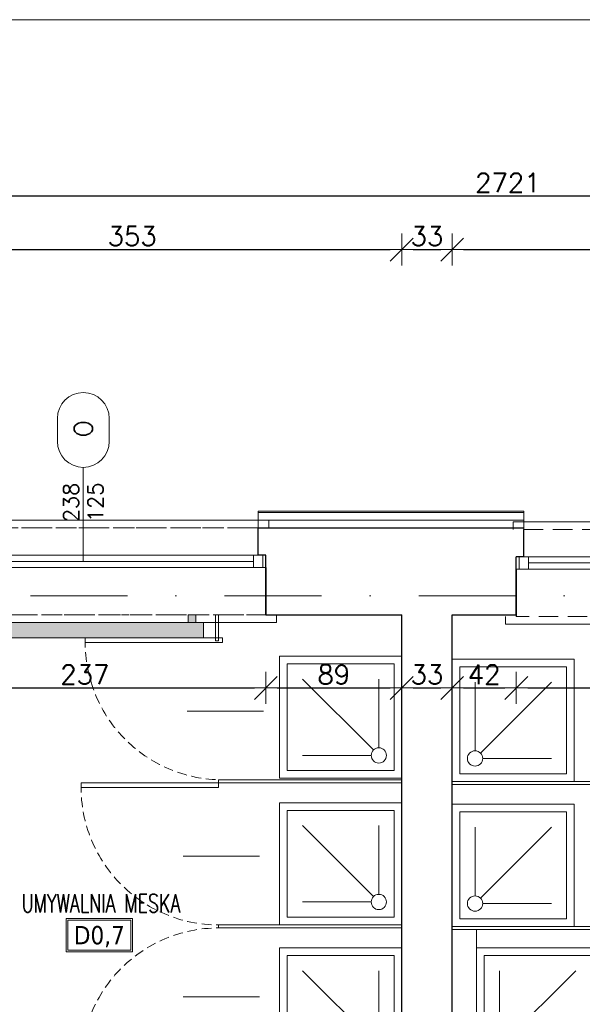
# Model space of a CAD drawing. Header units: millimetres. Extents: x 23192 to 177760, y -399809 to -79279.
# Tile 250 of 256: x 59089 to 59458, y -197768 to -197123. Entities that reach past the tile are written whole.
import ezdxf
from ezdxf.enums import TextEntityAlignment as Align

# ---------------------------------------------------------------- set-up
doc = ezdxf.new("R2010")
doc.units = ezdxf.units.MM
for name, pattern in [('CARKOVANA', [7.5, 5, -2.5]), ('DASHDOT', [25.4, 12.7, -6.35, 0, -6.35]), ('HIDDEN', [9.525, 6.35, -3.175])]:
    doc.linetypes.add(name, pattern=pattern)
doc.layers.get('0').update_dxf_attribs({"lineweight": 0})
for name, color, linetype, lineweight in [('!! 0_ Istn-okna', 6, 'Continuous', 13), ('!! 0_ Istn-sciany', 3, 'Continuous', 30), ('!! 0_ Istn-widok', 1, 'Continuous', 15), ('!! 0_Istn-cienka', 4, 'Continuous', 9), ('!! 0_Opis_okna', 8, 'Continuous', 15), ('!! 0_Opis_pom', 9, 'Continuous', 13), ('!! 0_Osie', 1, 'DASHDOT', 13), ('!! 1_ tynk zewn  - nowy', 21, 'Continuous', 20), ('!! 2 ZABUDOWA GK-MDF', 54, 'Continuous', 13), ('!! 2_ remont Ocieplenie', 4, 'ZIGZAG', 5), ('!! 2_Drzwi - nowe remont', 33, 'Continuous', 9), ('!! 2_LEGENDA', 253, 'Continuous', 13), ('!! 2_wypos-sanitarne', 240, 'Continuous', 9), ('!! wymiary osi', 250, 'Continuous', 9), ('0-osie-liniA', 14, 'DASHDOT', 5)]:
    doc.layers.add(name, color=color, linetype=linetype, lineweight=lineweight)
doc.layers.add('!! 0_Istn-grzejniki', color=7, linetype='Continuous', lineweight=0, plot=False)
doc.layers.add('!! 0_ramki', color=66, linetype='Continuous', lineweight=9, plot=False)
doc.layers.add('!! 1_Wyburzenia', color=252, linetype='CARKOVANA', lineweight=13, true_color=0x696969)
doc.styles.add('ARCHETYP', font='romans.shx', dxfattribs={"height": 15})
doc.styles.add('ARIAL', font='tahoma.ttf')
doc.styles.add('TXT', font='simplex.shx')
doc.linetypes.add('ZIGZAG', pattern='A,0.00254,-5.08,[131,ltypeshp.shx,S=5.08,R=0,X=-5.08,Y=0],-10.16,[131,ltypeshp.shx,S=5.08,R=180,X=5.08,Y=0],-5.08', length=20.32254)
doc.dimstyles.new('DIM50', dxfattribs={"dimscale": 5, "dimtxt": 2.5, "dimasz": 1.5, "dimexe": 0, "dimexo": 0, "dimgap": 0.5, "dimtad": 1, "dimdec": 4, "dimrnd": 0.5, "dimdsep": 46, "dimtxsty": 'TXT', "dimblk1": 'TICK1', "dimblk2": 'TICK1', "dimsah": 1, "dimcen": 0, "dimse1": 1, "dimse2": 1, "dimclrd": 1, "dimclre": 7, "dimclrt": 9, "dimadec": 0, "dimazin": 0, "dimtfac": 1, "dimtdec": 4, "dimtmove": 2, "dimatfit": 3, "dimldrblk": 'TICK1', "dimfxl": 1, "dimtolj": 1, "dimarcsym": 0})

# ---------------------------------------------------------------- blocks, each defined once
blk = doc.blocks.new('okno 2')
at = {"layer": '!! 0_ Istn-okna'}
for points in [[(48598.98, -198670.56), (48361.98, -198670.56)], [(48598.98, -198678.56), (48361.98, -198678.56)], [(48590.98, -198674.56), (48369.98, -198674.56)]]:
    blk.add_lwpolyline(points, dxfattribs=at)
for points in [[(48369.98, -198670.56), (48363.98, -198670.56), (48363.98, -198678.56), (48369.98, -198678.56)], [(48596.98, -198670.56), (48590.98, -198670.56), (48590.98, -198678.56), (48596.98, -198678.56)]]:
    blk.add_lwpolyline(points, close=True, dxfattribs=at)
at = {"layer": '!! 0_ Istn-sciany'}
for points in [[(48366.98, -198670.56), (48366.98, -198652.56)], [(48593.98, -198670.56), (48593.98, -198652.56)], [(48366.98, -198670.56), (48361.98, -198670.56)], [(48361.98, -198678.56), (48361.98, -198670.56)], [(48598.98, -198670.56), (48593.98, -198670.56)], [(48598.98, -198678.56), (48598.98, -198670.56)], [(48361.98, -198678.56), (48361.98, -198709.56)], [(48598.98, -198678.56), (48598.98, -198709.56)]]:
    blk.add_lwpolyline(points, dxfattribs=at)
at = {"layer": '!! 0_ Istn-widok'}
for points in [[(48359.98, -198647.56), (48600.98, -198647.56)], [(48359.98, -198652.56), (48359.98, -198647.56)], [(48600.98, -198652.56), (48600.98, -198647.56)], [(48354.98, -198709.56), (48354.98, -198714.56)], [(48605.98, -198709.56), (48605.98, -198714.56)], [(48605.98, -198714.56), (48354.98, -198714.56)]]:
    blk.add_lwpolyline(points, dxfattribs=at)
at = {"layer": '!! 0_Istn-cienka', "linetype": 'HIDDEN', "ltscale": 2}
for points in [[(48366.98, -198652.56), (48593.98, -198652.56)], [(48598.98, -198709.56), (48361.98, -198709.56)]]:
    blk.add_lwpolyline(points, dxfattribs=at)
blk = doc.blocks.new('BLOK OSI')
at = {"layer": '0-osie-liniA', "ltscale": 5}
blk.add_lwpolyline([(48624.30568, -197562.0883), (53810.60983, -197562.0883)], dxfattribs=at)
blk = doc.blocks.new('drzwi giszet')
blk.add_lwpolyline([(68617.39, -194499.27), (68617.39, -194409.27), (68620.39, -194409.27), (68620.39, -194499.27)], close=True)
blk.add_lwpolyline([(68572.43, -194476.09), (68572.43, -194526.09)])
at = {"linetype": 'HIDDEN'}
blk.add_arc((68617.39, -194499.27), 90, 88.08979, 179.99999, dxfattribs=at)
blk = doc.blocks.new('prysznic')
at = {"layer": '!! 2_wypos-sanitarne'}
for points in [[(39554.32, -197588.58), (39634.32, -197588.58), (39634.32, -197668.58), (39554.32, -197668.58)], [(39559.32, -197593.58), (39629.32, -197593.58), (39629.32, -197663.58), (39559.32, -197663.58)]]:
    blk.add_lwpolyline(points, close=True, dxfattribs=at)
for points in [[(39569.32, -197603.58), (39614.32, -197603.58)], [(39615.78, -197607.12), (39569.32, -197653.58)], [(39619.32, -197608.58), (39619.32, -197653.58)]]:
    blk.add_lwpolyline(points, dxfattribs=at)
blk.add_circle((39619.32, -197603.58), 5, dxfattribs=at)
blk = doc.blocks.new('1_ok-opis')
blk.add_line((0, 111.61), (0, 50))
for points in [[(-17, 128.61), (-17, 143.61)], [(17, 128.61), (17, 143.61)]]:
    blk.add_lwpolyline(points)
for centre, start, end in [((0, 143.61), 0, 180), ((0, 128.61), 180, 0)]:
    blk.add_arc(centre, 17, start, end)
at = {"style": 'ARCHETYP'}
for tag, height, rotation, p in [('NR', 12, 90, (0, 136.9)), ('NR', 12, 270, (0, 136.9)), ('SZEROKOŚĆ', 10, 90, (-8, 78.29)), ('WYSOKOŚĆ', 10, 270, (-8, 78.29)), ('WYSOKOŚĆ', 10, 90, (8, 78.29)), ('SZEROKOŚĆ', 10, 270, (8, 78.29))]:
    blk.add_attdef(tag, text='', height=height, rotation=rotation, dxfattribs=at).set_placement(p, align=Align.MIDDLE)
blk = doc.blocks.new('TICK1')
at = {"color": 2}
blk.add_line((-1, -1), (1, 1), dxfattribs=at)
at = {"color": 0}
for p, q in [((0, -1.4), (0, 1.4)), ((0, 0), (-1, 0))]:
    blk.add_line(p, q, dxfattribs=at)
blk = doc.blocks.new('*D2861')
at = {"layer": '!! wymiary osi', "color": 1, "lineweight": -2, "transparency": 16777216}
blk.add_line((60762.07, -197238.92), (58056.07, -197238.92), dxfattribs=at)
at = {"layer": 'DEFPOINTS', "color": 0, "transparency": 16777216}
for p in [(58048.57, -197238.92), (58048.57, -197445.13), (60769.57, -197445.13)]:
    blk.add_point(p, dxfattribs=at)
at = {"layer": '!! wymiary osi', "color": 1, "lineweight": -2, "transparency": 16777216, "xscale": 7.5, "yscale": 7.5, "zscale": 7.5, "rotation": 180}
blk.add_blockref('TICK1', (58048.57, -197238.92), dxfattribs=at)
at = {"layer": '!! wymiary osi', "color": 1, "lineweight": -2, "transparency": 16777216, "xscale": 7.5, "yscale": 7.5, "zscale": 7.5}
blk.add_blockref('TICK1', (60769.57, -197238.92), dxfattribs=at)
at = {"layer": '!! wymiary osi', "color": 9, "transparency": 16777216, "insert": (59409.07, -197230.17), "char_height": 12.5, "attachment_point": 5, "style": 'TXT'}
blk.add_mtext('\\A1;2721', dxfattribs=at)
blk = doc.blocks.new('*D2866')
at = {"layer": '!! wymiary osi', "color": 1, "lineweight": -2, "transparency": 16777216}
blk.add_line((58994.07, -197273.91), (59332.07, -197273.91), dxfattribs=at)
at = {"layer": 'DEFPOINTS', "color": 0, "transparency": 16777216}
for p in [(59339.57, -197273.91), (58986.57, -197513.13), (59339.57, -197513.13)]:
    blk.add_point(p, dxfattribs=at)
at = {"layer": '!! wymiary osi', "color": 1, "lineweight": -2, "transparency": 16777216, "xscale": 7.5, "yscale": 7.5, "zscale": 7.5, "rotation": 180}
blk.add_blockref('TICK1', (58986.57, -197273.91), dxfattribs=at)
at = {"layer": '!! wymiary osi', "color": 1, "lineweight": -2, "transparency": 16777216, "xscale": 7.5, "yscale": 7.5, "zscale": 7.5}
blk.add_blockref('TICK1', (59339.57, -197273.91), dxfattribs=at)
at = {"layer": '!! wymiary osi', "color": 9, "transparency": 16777216, "insert": (59163.07, -197265.16), "char_height": 12.5, "attachment_point": 5, "style": 'TXT'}
blk.add_mtext('\\A1;353', dxfattribs=at)
blk = doc.blocks.new('*D2867')
at = {"layer": '!! wymiary osi', "color": 1, "lineweight": -2, "transparency": 16777216}
blk.add_line((59347.07, -197273.91), (59365.07, -197273.91), dxfattribs=at)
at = {"layer": 'DEFPOINTS', "color": 0, "transparency": 16777216}
for p in [(59372.57, -197273.91), (59339.57, -197513.13), (59372.57, -197513.13)]:
    blk.add_point(p, dxfattribs=at)
at = {"layer": '!! wymiary osi', "color": 1, "lineweight": -2, "transparency": 16777216, "xscale": 7.5, "yscale": 7.5, "zscale": 7.5, "rotation": 180}
blk.add_blockref('TICK1', (59339.57, -197273.91), dxfattribs=at)
at = {"layer": '!! wymiary osi', "color": 1, "lineweight": -2, "transparency": 16777216, "xscale": 7.5, "yscale": 7.5, "zscale": 7.5}
blk.add_blockref('TICK1', (59372.57, -197273.91), dxfattribs=at)
at = {"layer": '!! wymiary osi', "color": 9, "transparency": 16777216, "insert": (59356.07, -197265.16), "char_height": 12.5, "attachment_point": 5, "style": 'TXT'}
blk.add_mtext('\\A1;33', dxfattribs=at)
blk = doc.blocks.new('*D2868')
at = {"layer": '!! wymiary osi', "color": 1, "lineweight": -2, "transparency": 16777216}
blk.add_line((59380.07, -197273.91), (59707.07, -197273.91), dxfattribs=at)
at = {"layer": 'DEFPOINTS', "color": 0, "transparency": 16777216}
for p in [(59714.57, -197273.91), (59372.57, -197513.13), (59714.57, -197513.13)]:
    blk.add_point(p, dxfattribs=at)
at = {"layer": '!! wymiary osi', "color": 1, "lineweight": -2, "transparency": 16777216, "xscale": 7.5, "yscale": 7.5, "zscale": 7.5, "rotation": 180}
blk.add_blockref('TICK1', (59372.57, -197273.91), dxfattribs=at)
at = {"layer": '!! wymiary osi', "color": 1, "lineweight": -2, "transparency": 16777216, "xscale": 7.5, "yscale": 7.5, "zscale": 7.5}
blk.add_blockref('TICK1', (59714.57, -197273.91), dxfattribs=at)
at = {"layer": '!! wymiary osi', "color": 9, "transparency": 16777216, "insert": (59543.57, -197265.16), "char_height": 12.5, "attachment_point": 5, "style": 'TXT'}
blk.add_mtext('\\A1;342', dxfattribs=at)
blk = doc.blocks.new('*D2948')
at = {"layer": '!! wymiary osi', "color": 1, "lineweight": -2, "transparency": 16777216}
blk.add_line((59021.07, -197560.93), (59243.07, -197560.93), dxfattribs=at)
at = {"layer": 'DEFPOINTS', "color": 0, "transparency": 16777216}
for p in [(59013.57, -197524.3), (59250.57, -197524.3), (59250.57, -197560.93)]:
    blk.add_point(p, dxfattribs=at)
at = {"layer": '!! wymiary osi', "color": 1, "lineweight": -2, "transparency": 16777216, "xscale": 7.5, "yscale": 7.5, "zscale": 7.5, "rotation": 180}
blk.add_blockref('TICK1', (59013.57, -197560.93), dxfattribs=at)
at = {"layer": '!! wymiary osi', "color": 1, "lineweight": -2, "transparency": 16777216, "xscale": 7.5, "yscale": 7.5, "zscale": 7.5}
blk.add_blockref('TICK1', (59250.57, -197560.93), dxfattribs=at)
at = {"layer": '!! wymiary osi', "color": 9, "transparency": 16777216, "insert": (59132.07, -197552.18), "char_height": 12.5, "attachment_point": 5, "style": 'TXT'}
blk.add_mtext('\\A1;237', dxfattribs=at)
blk = doc.blocks.new('*D2949')
at = {"layer": '!! wymiary osi', "color": 1, "lineweight": -2, "transparency": 16777216}
blk.add_line((59258.07, -197560.93), (59332.07, -197560.93), dxfattribs=at)
at = {"layer": 'DEFPOINTS', "color": 0, "transparency": 16777216}
for p in [(59250.57, -197524.3), (59339.57, -197524.3), (59339.57, -197560.93)]:
    blk.add_point(p, dxfattribs=at)
at = {"layer": '!! wymiary osi', "color": 1, "lineweight": -2, "transparency": 16777216, "xscale": 7.5, "yscale": 7.5, "zscale": 7.5, "rotation": 180}
blk.add_blockref('TICK1', (59250.57, -197560.93), dxfattribs=at)
at = {"layer": '!! wymiary osi', "color": 1, "lineweight": -2, "transparency": 16777216, "xscale": 7.5, "yscale": 7.5, "zscale": 7.5}
blk.add_blockref('TICK1', (59339.57, -197560.93), dxfattribs=at)
at = {"layer": '!! wymiary osi', "color": 9, "transparency": 16777216, "insert": (59295.07, -197552.18), "char_height": 12.5, "attachment_point": 5, "style": 'TXT'}
blk.add_mtext('\\A1;89', dxfattribs=at)
blk = doc.blocks.new('*D2950')
at = {"layer": '!! wymiary osi', "color": 1, "lineweight": -2, "transparency": 16777216}
blk.add_line((59347.07, -197560.93), (59365.07, -197560.93), dxfattribs=at)
at = {"layer": 'DEFPOINTS', "color": 0, "transparency": 16777216}
for p in [(59339.57, -197524.3), (59372.57, -197524.3), (59372.57, -197560.93)]:
    blk.add_point(p, dxfattribs=at)
at = {"layer": '!! wymiary osi', "color": 1, "lineweight": -2, "transparency": 16777216, "xscale": 7.5, "yscale": 7.5, "zscale": 7.5, "rotation": 180}
blk.add_blockref('TICK1', (59339.57, -197560.93), dxfattribs=at)
at = {"layer": '!! wymiary osi', "color": 1, "lineweight": -2, "transparency": 16777216, "xscale": 7.5, "yscale": 7.5, "zscale": 7.5}
blk.add_blockref('TICK1', (59372.57, -197560.93), dxfattribs=at)
at = {"layer": '!! wymiary osi', "color": 9, "transparency": 16777216, "insert": (59356.07, -197552.18), "char_height": 12.5, "attachment_point": 5, "style": 'TXT'}
blk.add_mtext('\\A1;33', dxfattribs=at)
blk = doc.blocks.new('*D2951')
at = {"layer": '!! wymiary osi', "color": 1, "lineweight": -2, "transparency": 16777216}
blk.add_line((59380.07, -197560.93), (59407.07, -197560.93), dxfattribs=at)
at = {"layer": 'DEFPOINTS', "color": 0, "transparency": 16777216}
for p in [(59372.57, -197524.3), (59414.57, -197524.3), (59414.57, -197560.93)]:
    blk.add_point(p, dxfattribs=at)
at = {"layer": '!! wymiary osi', "color": 1, "lineweight": -2, "transparency": 16777216, "xscale": 7.5, "yscale": 7.5, "zscale": 7.5, "rotation": 180}
blk.add_blockref('TICK1', (59372.57, -197560.93), dxfattribs=at)
at = {"layer": '!! wymiary osi', "color": 1, "lineweight": -2, "transparency": 16777216, "xscale": 7.5, "yscale": 7.5, "zscale": 7.5}
blk.add_blockref('TICK1', (59414.57, -197560.93), dxfattribs=at)
at = {"layer": '!! wymiary osi', "color": 9, "transparency": 16777216, "insert": (59393.57, -197552.18), "char_height": 12.5, "attachment_point": 5, "style": 'TXT'}
blk.add_mtext('\\A1;42', dxfattribs=at)
blk = doc.blocks.new('*D2952')
at = {"layer": '!! wymiary osi', "color": 1, "lineweight": -2, "transparency": 16777216}
blk.add_line((59422.07, -197560.93), (59644.32, -197560.93), dxfattribs=at)
at = {"layer": 'DEFPOINTS', "color": 0, "transparency": 16777216}
for p in [(59414.57, -197524.3), (59651.82, -197524.3), (59651.82, -197560.93)]:
    blk.add_point(p, dxfattribs=at)
at = {"layer": '!! wymiary osi', "color": 1, "lineweight": -2, "transparency": 16777216, "xscale": 7.5, "yscale": 7.5, "zscale": 7.5, "rotation": 180}
blk.add_blockref('TICK1', (59414.57, -197560.93), dxfattribs=at)
at = {"layer": '!! wymiary osi', "color": 1, "lineweight": -2, "transparency": 16777216, "xscale": 7.5, "yscale": 7.5, "zscale": 7.5}
blk.add_blockref('TICK1', (59651.82, -197560.93), dxfattribs=at)
at = {"layer": '!! wymiary osi', "color": 9, "transparency": 16777216, "insert": (59533.19, -197552.18), "char_height": 12.5, "attachment_point": 5, "style": 'TXT'}
blk.add_mtext('\\A1;237', dxfattribs=at)
blk = doc.blocks.new('*D2992')
at = {"layer": '!! wymiary osi', "color": 1, "lineweight": -2, "transparency": 16777216}
blk.add_line((59068.66, -197520.63), (59068.66, -197803.63), dxfattribs=at)
at = {"layer": 'DEFPOINTS', "color": 0, "transparency": 16777216}
for p in [(59339.57, -197513.13), (59068.66, -197811.13), (59339.57, -197811.13)]:
    blk.add_point(p, dxfattribs=at)
at = {"layer": '!! wymiary osi', "color": 1, "lineweight": -2, "transparency": 16777216, "xscale": 7.5, "yscale": 7.5, "zscale": 7.5}
for p, rotation in [((59068.66, -197513.13), 90), ((59068.66, -197811.13), 270)]:
    blk.add_blockref('TICK1', p, dxfattribs=dict(at, rotation=rotation))
at = {"layer": '!! wymiary osi', "color": 9, "transparency": 16777216, "insert": (59059.91, -197662.13), "char_height": 12.5, "attachment_point": 5, "rotation": 90, "style": 'TXT'}
blk.add_mtext('\\A1;298', dxfattribs=at)
blk = doc.blocks.new('*D2994')
at = {"layer": '!! wymiary osi', "color": 1, "lineweight": -2, "transparency": 16777216}
blk.add_line((59605.67, -197520.63), (59605.67, -197769.63), dxfattribs=at)
at = {"layer": 'DEFPOINTS', "color": 0, "transparency": 16777216}
for p in [(59347.47, -197513.13), (59347.47, -197777.13), (59605.67, -197777.13)]:
    blk.add_point(p, dxfattribs=at)
at = {"layer": '!! wymiary osi', "color": 1, "lineweight": -2, "transparency": 16777216, "xscale": 7.5, "yscale": 7.5, "zscale": 7.5}
for p, rotation in [((59605.67, -197513.13), 90), ((59605.67, -197777.13), 270)]:
    blk.add_blockref('TICK1', p, dxfattribs=dict(at, rotation=rotation))
at = {"layer": '!! wymiary osi', "color": 9, "transparency": 16777216, "insert": (59596.92, -197645.13), "char_height": 12.5, "attachment_point": 5, "rotation": 90, "style": 'TXT'}
blk.add_mtext('\\A1;264', dxfattribs=at)

msp = doc.modelspace()

# ---------------------------------------------------------------- hatches: boundary and pattern name
at = {"layer": '!! 0_Istn-grzejniki'}
h = msp.add_hatch(color=0, dxfattribs=at)
h.dxf.hatch_style = 1
h.paths.add_polyline_path([(59204.66354, -197513.12813), (59204.66354, -197518.12813), (59209.66354, -197518.12813), (59209.66354, -197528.12813), (59049.66354, -197528.12813), (59049.66354, -197518.12813), (59054.66354, -197518.12813), (59054.66354, -197513.12813), (59059.66354, -197513.12813), (59059.66354, -197518.12813), (59199.66354, -197518.12813), (59199.66354, -197513.12813)])

# ---------------------------------------------------------------- linework, layer by layer
at = {"layer": '!! 0_ Istn-sciany'}
for points in [[(59245.56735, -197456.12813), (59419.56735, -197456.12813)], [(59245.56735, -197456.12813), (59419.56735, -197456.12813)], [(59250.56735, -197513.12813), (59250.56735, -197475.12813)], [(59250.56735, -197513.12813), (59250.56735, -197475.12813)], [(59414.56735, -197513.12813), (59414.56735, -197475.12813)], [(59414.56735, -197513.12813), (59414.56735, -197475.12813)], [(59250.56735, -197513.12813), (59339.56735, -197513.12813)], [(59339.56735, -198056.12813), (59339.56735, -197513.12813)], [(59372.56735, -197513.12813), (59414.56735, -197513.12813)], [(59372.56735, -197777.12813), (59372.56735, -197513.12813)]]:
    msp.add_lwpolyline(points, dxfattribs=at)
at = {"layer": '!! 0_Istn-grzejniki'}
msp.add_lwpolyline([(59204.66354, -197513.12813), (59204.66354, -197518.12813), (59209.66354, -197518.12813), (59209.66354, -197528.12813), (59049.66354, -197528.12813), (59049.66354, -197518.12813), (59054.66354, -197518.12813), (59054.66354, -197513.12813), (59059.66354, -197513.12813), (59059.66354, -197518.12813), (59199.66354, -197518.12813), (59199.66354, -197513.12813)], close=True, dxfattribs=at)
at = {"layer": '!! 0_Opis_pom', "ltscale": 0.7}
for points in [[(59119.77804, -197733.72718), (59163.29804, -197733.72718), (59163.29804, -197711.96718), (59119.77804, -197711.96718)], [(59120.86604, -197732.63918), (59162.21004, -197732.63918), (59162.21004, -197713.05518), (59120.86604, -197713.05518)]]:
    msp.add_lwpolyline(points, close=True, dxfattribs=at)
at = {"layer": '!! 0_ramki'}
msp.add_lwpolyline([(57385.28509, -197123.38038), (61585.28509, -197123.38038), (61585.28509, -200093.38038), (57385.28509, -200093.38038)], close=True, dxfattribs=at)
at = {"layer": '!! 1_ tynk zewn  - nowy'}
for points in [[(59245.56735, -197445.12813), (59419.56735, -197445.12813)], [(59245.56735, -197446.12813), (59419.56735, -197446.12813)]]:
    msp.add_lwpolyline(points, dxfattribs=at)
at = {"layer": '!! 1_Wyburzenia'}
msp.add_lwpolyline([(59013.56735, -197513.12813), (59250.56735, -197513.12813), (59250.56735, -197474.12813), (59245.56735, -197474.12813), (59245.56735, -197456.12813), (59018.56735, -197456.12813), (59018.56735, -197474.12813), (59013.56735, -197474.12813)], close=True, dxfattribs=at)
at = {"layer": '!! 2 ZABUDOWA GK-MDF'}
for points in [[(59219.56735, -197513.12813), (59219.56735, -197530.12813), (59217.56735, -197530.12813), (59217.56735, -197513.12813)], [(59339.56735, -197623.12813), (59219.56735, -197623.12813), (59219.56735, -197621.12813), (59339.56735, -197621.12813)], [(59372.56735, -197624.12813), (59492.56735, -197624.12813), (59492.56735, -197622.12813), (59372.56735, -197622.12813)], [(59339.56735, -197718.12813), (59219.56735, -197718.12813), (59219.56735, -197716.12813), (59339.56735, -197716.12813)], [(59372.56735, -197719.12813), (59507.56735, -197719.12813), (59507.56735, -197717.12813), (59372.56735, -197717.12813)], [(59388.56735, -197777.12813), (59388.56735, -197719.12813)]]:
    msp.add_lwpolyline(points, dxfattribs=at)
at = {"layer": '!! 2_ remont Ocieplenie', "linetype": 'ZIGZAG', "ltscale": 0.75}
msp.add_lwpolyline([(59245.56735, -197451.12813), (59419.56735, -197451.12813)], dxfattribs=at)
at = {"layer": '!! 2_LEGENDA'}
msp.add_line((59419.56735, -197457.12813), (59419.56735, -197445.12813), dxfattribs=at)
msp.add_lwpolyline([(59245.56735, -197457.45756), (59245.56735, -197445.12813)], dxfattribs=at)

# ---------------------------------------------------------------- block references
at = {"layer": '!! 0_Opis_okna'}
ref = msp.add_blockref('1_ok-opis', (59131.03507, -197528.12813), dxfattribs=at)
ref.add_attrib('WYSOKOŚĆ', '125', dxfattribs={"layer": '0', "height": 10, "rotation": 90, "style": 'ARCHETYP'}).set_placement((59139.03507, -197439.40772), align=Align.MIDDLE)
ref.add_attrib('SZEROKOŚĆ', '238', dxfattribs={"layer": '0', "height": 10, "rotation": 90, "style": 'ARCHETYP'}).set_placement((59123.03507, -197439.51081), align=Align.MIDDLE)
ref.add_attrib('NR', 'O', dxfattribs={"layer": '0', "height": 12, "rotation": 90, "style": 'ARCHETYP'}).set_placement((59131.03507, -197391.22669), align=Align.MIDDLE)
at = {"layer": '!! 0_Osie'}
msp.add_blockref('BLOK OSI', (8819.85593, 61.46017), dxfattribs=at)
at = {"layer": '!! 1_Wyburzenia'}
msp.add_blockref('okno 2', (10651.58563, 1196.43297), dxfattribs=at)
at = {"layer": '!! 2_Drzwi - nowe remont', "rotation": 89.99999999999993}
for p in [(-135277.01704, -266148.51777), (-135279.69813, -266243.51777)]:
    msp.add_blockref('drzwi giszet', p, dxfattribs=at)
at = {"layer": '!! 2_Drzwi - nowe remont', "xscale": -1, "rotation": 90}
msp.add_blockref('drzwi giszet', (-135279.69813, -129190.73849), dxfattribs=at)
at = {"layer": '!! 2_wypos-sanitarne', "xscale": -1, "rotation": 180}
for p in [(19705.25055, -395208.71028), (19705.25055, -395304.71028), (19705.25055, -395399.7103)]:
    msp.add_blockref('prysznic', p, dxfattribs=at)
at = {"layer": '!! 2_wypos-sanitarne', "rotation": 180}
for p in [(99006.88415, -395210.71028), (99006.88415, -395305.71028), (99022.88415, -395399.71028)]:
    msp.add_blockref('prysznic', p, dxfattribs=at)
for p in [(10651.58563, 1196.43297), (11052.58563, 1195.43297)]:
    msp.add_blockref('okno 2', p)

# ---------------------------------------------------------------- texts
at = {"layer": '!! 0_Opis_pom', "ltscale": 0.7, "style": 'TXT', "width": 0.7}
msp.add_text('UMYWALNIA MESKA', height=12, dxfattribs=at).set_placement((59142.65317, -197707.92086), align=Align.CENTER)
at = {"layer": '!! 0_Opis_pom', "ltscale": 0.7, "style": 'ARIAL'}
msp.add_attdef('D0,7', text='', height=11.968, dxfattribs=at).set_placement((59141.53804, -197722.84718), align=Align.MIDDLE_CENTER)

# ---------------------------------------------------------------- dimensions: what is measured, and where the dimension line sits
at = {"layer": '!! wymiary osi'}
for base, p1, p2, picture, middle in [((58048.56735, -197238.92363), (60769.56735, -197445.12813), (58048.56735, -197445.12813), '*D2861', (59409.06735, -197230.17363)), ((59339.56735, -197273.9116), (58986.56735, -197513.12813), (59339.56735, -197513.12813), '*D2866', (59163.06735, -197265.1616)), ((59372.56735, -197273.9116), (59339.56735, -197513.12813), (59372.56735, -197513.12813), '*D2867', (59356.06735, -197265.1616)), ((59714.56735, -197273.9116), (59372.56735, -197513.12813), (59714.56735, -197513.12813), '*D2868', (59543.56735, -197265.1616)), ((59250.56735, -197560.92759), (59013.56735, -197524.3041), (59250.56735, -197524.3041), '*D2948', (59132.06735, -197552.17759)), ((59339.56735, -197560.92759), (59250.56735, -197524.3041), (59339.56735, -197524.3041), '*D2949', (59295.06735, -197552.17759)), ((59372.56735, -197560.92759), (59339.56735, -197524.3041), (59372.56735, -197524.3041), '*D2950', (59356.06735, -197552.17759)), ((59414.56735, -197560.92759), (59372.56735, -197524.3041), (59414.56735, -197524.3041), '*D2951', (59393.56735, -197552.17759)), ((59651.81567, -197560.92759), (59414.56735, -197524.3041), (59651.81567, -197524.3041), '*D2952', (59533.19151, -197552.17759))]:
    dim = msp.add_linear_dim(base=base, p1=p1, p2=p2, dimstyle='DIM50', dxfattribs=at)
    dim.commit()
    dim.dimension.update_dxf_attribs({"geometry": picture, "text_midpoint": middle})
for base, p1, p2, picture, middle in [((59068.65939, -197811.12815), (59339.56735, -197513.12813), (59339.56735, -197811.12815), '*D2992', (59059.90939, -197662.12814)), ((59605.66731, -197777.12813), (59347.47439, -197513.12813), (59347.47439, -197777.12813), '*D2994', (59596.91731, -197645.12813))]:
    dim = msp.add_linear_dim(base=base, p1=p1, p2=p2, angle=90, dimstyle='DIM50', dxfattribs=at)
    dim.commit()
    dim.dimension.update_dxf_attribs({"geometry": picture, "text_midpoint": middle})

doc.saveas('drawing.dxf')
